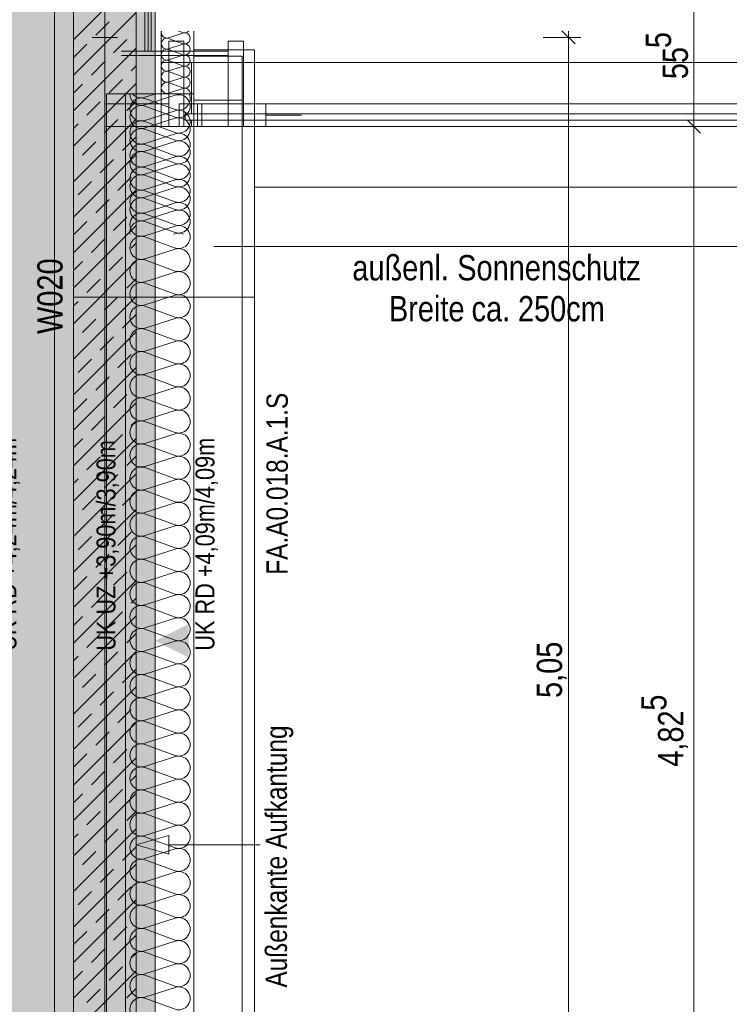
# Model space of a CAD drawing. Extents: x -620 to 300, y 62 to 1162.
# Tile 7 of 256: x -462 to -406, y 247 to 326. Entities that reach past the tile are written whole.
import ezdxf
from ezdxf.lldxf.tags import DXFTag

# ---------------------------------------------------------------- set-up
doc = ezdxf.new("R2010")
doc.units = 0
doc.layers.get('0').update_dxf_attribs({"lineweight": 13})
for name, color, linetype, lineweight, true_color in [('00 -Bauelemente -Dämmung innen', 7, 'Continuous', 9, 0xff7fe6), ('00 -Bauelemente -Gipskarton', 7, 'Continuous', 9, 0xff7fe6), ('00_Beschriftung UZ', 3, 'Continuous', 35, 0x00ff00), ('30 -33 Aussenwände- 7 Fassade_ Elemente', 7, 'Continuous', 9, 0x00aacc), ('30 -34 Innenwände- 1 tragend', 7, 'Continuous', 13, 0xdd0806), ('30 -34 Innenwände- 2 nichttragend', 7, 'Continuous', 18, 0xff7fe6), ('30 -35 Decken- 1 Konstruktion-Träger- Stahlbeton', 7, 'Continuous', 13, 0x33aa00), ('70 -72 Beschriftung- 1 Beschriftung allgemein', 7, 'Continuous', 9, 0xff6633), ('70 -72 Beschriftung- 2 Beschriftung Bauteile', 7, 'Continuous', 9, 0x9999ff), ('70 -76 Bemaßung- 2 Allgemein', 9, 'Continuous', 5, 0x808080), ('iwb_Layout BA_Markierung', 7, 'Continuous', 9, 0xbadcdc), ('iwb_Schraffur_BW', 7, 'Continuous', 13, 0x7400e8), ('iwb_Schraffur_F90_feuerbestaendig', 1, 'Continuous', 13, 0xff0000), ('iwb_Schraffur_Unterzug', 7, 'Continuous', 5, 0xffffcc), ('iwb_Sichtbeton', 2, 'Continuous', 50, 0xffff00), ('iwb_Sichtbeton-Shading', 2, 'Continuous', 50, 0xffff00)]:
    doc.layers.add(name, color=color, linetype=linetype, lineweight=lineweight, true_color=true_color)
doc.layers.add('70 -71 Achsen- 1 Gebäudeachsen', color=7, linetype='STRICHPUNKT2-A06G94XR8I', lineweight=18)
doc.layers.add('70 -75 Raumstempel- 3 Wandstempel', color=7, linetype='Continuous', lineweight=50)
doc.styles.get("Standard").update_dxf_attribs({"font": 'ARIALN.TTF'})
tags = doc.linetypes.add('fein_strichliert-A06G94XS8I', pattern=[4, 1, -2, 1]).pattern_tags.tags
tags[8:9] = [DXFTag(74, 4), DXFTag(75, 0), DXFTag(340, '0'), DXFTag(46, 0.0), DXFTag(50, 0.0), DXFTag(44, 0.0), DXFTag(45, 0.0)]
tags[6:7] = [DXFTag(74, 4), DXFTag(75, 0), DXFTag(340, '0'), DXFTag(46, 0.0), DXFTag(50, 0.0), DXFTag(44, 0.0), DXFTag(45, 0.0)]
tags[4:5] = [DXFTag(74, 4), DXFTag(75, 0), DXFTag(340, '0'), DXFTag(46, 0.0), DXFTag(50, 0.0), DXFTag(44, 0.0), DXFTag(45, 0.0)]
tags = doc.linetypes.add('STRICHPUNKT2-A06G94XR8I', pattern=[12.7, 6.35, -3.175, 0, -3.175]).pattern_tags.tags
tags[10:11] = [DXFTag(74, 4), DXFTag(75, 0), DXFTag(340, '0'), DXFTag(46, 0.0), DXFTag(50, 0.0), DXFTag(44, 0.0), DXFTag(45, 0.0)]
tags[8:9] = [DXFTag(74, 4), DXFTag(75, 0), DXFTag(340, '0'), DXFTag(46, 0.0), DXFTag(50, 0.0), DXFTag(44, 0.0), DXFTag(45, 0.0)]
tags[6:7] = [DXFTag(74, 4), DXFTag(75, 0), DXFTag(340, '0'), DXFTag(46, 0.0), DXFTag(50, 0.0), DXFTag(44, 0.0), DXFTag(45, 0.0)]
tags[4:5] = [DXFTag(74, 4), DXFTag(75, 0), DXFTag(340, '0'), DXFTag(46, 0.0), DXFTag(50, 0.0), DXFTag(44, 0.0), DXFTag(45, 0.0)]

# ---------------------------------------------------------------- blocks, each defined once
blk = doc.blocks.new('Shading-A06G94VT8I', base_point=(-44.915, 989.453))
at = {"layer": 'iwb_Sichtbeton-Shading', "color": 51, "true_color": 0xffff7f}
blk.add_solid([(-458.379, 380.453), (-457.779, 380.453), (-458.379, 223.453), (-457.779, 223.453)], dxfattribs=at)
blk = doc.blocks.new('Polygon-A06G94XJ8I')
at = {"color": 0, "linetype": 'ByBlock', "lineweight": -2, "ltscale": 0.13}
blk.add_solid([(-458.92, 86.609), (-538.631, 86.396), (-458.753, 1083.814), (-538.631, 1083.814)], dxfattribs=at)
blk = doc.blocks.new('Referenz-A06G94XT8I')
at = {"layer": '00 -Bauelemente -Dämmung innen', "color": 0, "linetype": 'Continuous', "lineweight": -2, "ltscale": 0.13}
for p, q in [((-453.08, 323.353), (-453.08, 380.453)), ((-452.38, 323.353), (-452.38, 380.453))]:
    blk.add_line(p, q, dxfattribs=at)
at = {"layer": '00 -Bauelemente -Gipskarton', "color": 0, "linetype": 'Continuous', "lineweight": -2, "ltscale": 0.13}
for p, q in [((-452.38, 323.353), (-452.38, 380.453)), ((-452.13, 323.353), (-452.13, 380.453)), ((-451.88, 323.353), (-451.88, 380.453))]:
    blk.add_line(p, q, dxfattribs=at)
at = {"layer": '00_Beschriftung UZ', "color": 0, "linetype": 'Continuous', "lineweight": -2, "ltscale": 0.13}
blk.add_line((-458.08, 328.453), (-458.08, 223.453), dxfattribs=at)
for points in [[(-462.25, 275.021), (-459.58, 276.353), (-462.248, 277.692)], [(-456.909, 275.021), (-459.58, 276.353), (-456.911, 277.692)], [(-454.25, 275.021), (-451.58, 276.353), (-454.248, 277.692)], [(-448.909, 275.021), (-451.58, 276.353), (-448.911, 277.692)]]:
    blk.add_solid(points, dxfattribs=at)
at = {"layer": '30 -33 Aussenwände- 7 Fassade_ Elemente', "color": 0, "linetype": 'Continuous', "lineweight": -2, "ltscale": 0.13}
for p, q in [((-455.58, 323.453), (-455.58, 325.453)), ((-451.08, 319.953), (-451.08, 324.953)), ((-449.355, 324.826), (-449.698, 324.953)), ((-448.48, 324.953), (-448.48, 218.953)), ((-456.58, 324.453), (-454.58, 324.453)), ((-449.355, 324.783), (-450.505, 324.414)), ((-450.505, 324.371), (-449.355, 323.945)), ((-450.48, 324.153), (-449.28, 324.153)), ((-450.48, 317.353), (-450.48, 324.153)), ((-449.28, 324.153), (-449.28, 317.353)), ((-445.74, 317.353), (-445.74, 324.153)), ((-445.74, 324.153), (-444.54, 324.153)), ((-444.54, 324.153), (-444.54, 317.353)), ((-445.74, 323.353), (-454.242, 323.353)), ((-449.355, 323.902), (-450.505, 323.533)), ((-450.505, 323.49), (-449.355, 323.064)), ((-448.48, 323.453), (-448.48, 319.953)), ((-448.48, 323.453), (-443.64, 323.453)), ((-443.64, 323.453), (-448.48, 323.453)), ((-443.64, 220.853), (-443.64, 323.453)), ((-445.74, 323.018), (-454.242, 323.018)), ((-449.355, 323.021), (-450.505, 322.652)), ((-450.505, 322.609), (-449.355, 322.184)), ((-448.48, 322.953), (-444.64, 322.953)), ((-448.48, 319.453), (-448.48, 322.953)), ((-444.64, 322.953), (-444.64, 319.453)), ((-449.355, 322.14), (-450.505, 321.771)), ((-450.505, 321.728), (-449.355, 321.303)), ((-449.355, 321.259), (-450.505, 320.89)), ((-450.505, 320.847), (-449.355, 320.422)), ((-449.355, 320.378), (-450.505, 320.009)), ((-448.48, 319.953), (-455.44, 319.953)), ((-455.44, 319.953), (-455.44, 223.953)), ((-455.44, 319.953), (-453.94, 319.953)), ((-455.44, 308.767), (-455.44, 319.953)), ((-453.94, 223.953), (-453.94, 319.953)), ((-453.94, 319.953), (-451.08, 319.953)), ((-453.94, 319.953), (-453.94, 308.767)), ((-453.94, 319.953), (-448.48, 319.953)), ((-453.94, 308.767), (-453.94, 319.953)), ((-451.506, 319.953), (-452.38, 319.673)), ((-452.38, 319.066), (-449.98, 319.837)), ((-452.38, 319.583), (-449.98, 318.695)), ((-448.48, 319.953), (-448.48, 308.767)), ((-448.48, 224.453), (-448.48, 319.453)), ((-448.48, 319.453), (-444.64, 319.453)), ((-444.64, 319.453), (-448.48, 319.453)), ((-444.64, 319.453), (-444.64, 224.453)), ((-450.48, 319.153), (-455.58, 319.153)), ((-449.98, 318.089), (-452.38, 318.976)), ((-449.98, 318.605), (-452.38, 317.834)), ((-450.48, 317.353), (-450.48, 319.153)), ((-449.653, 319.153), (-447.85, 319.153)), ((-449.653, 317.353), (-449.653, 319.153)), ((-448.48, 319.153), (-445.74, 319.153)), ((-448.48, 317.353), (-448.48, 319.153)), ((-448.204, 317.353), (-448.204, 319.153)), ((-448.204, 319.153), (-398.905, 319.153)), ((-447.85, 319.153), (-447.85, 317.353)), ((-445.74, 319.153), (-445.74, 317.353)), ((-444.54, 317.353), (-444.54, 319.153)), ((-444.54, 319.153), (-439.893, 319.153)), ((-444.54, 317.353), (-444.54, 319.153)), ((-444.54, 319.153), (-442.74, 319.153)), ((-442.74, 319.153), (-442.74, 317.353)), ((-452.38, 317.228), (-449.98, 317.999)), ((-439.893, 318.253), (-442.74, 318.253)), ((-455.58, 317.353), (-450.48, 317.353)), ((-452.38, 317.744), (-449.98, 316.857)), ((-449.98, 316.25), (-452.38, 317.138)), ((-449.28, 317.353), (-450.48, 317.353)), ((-447.85, 317.353), (-449.653, 317.353)), ((-445.74, 317.353), (-448.48, 317.353)), ((-398.905, 317.353), (-448.204, 317.353)), ((-444.54, 317.353), (-445.74, 317.353)), ((-442.74, 317.353), (-444.54, 317.353)), ((-439.893, 317.353), (-444.54, 317.353)), ((-449.98, 316.767), (-452.38, 315.996)), ((-452.38, 315.389), (-449.98, 316.16)), ((-452.38, 315.906), (-449.98, 315.018)), ((-449.98, 314.412), (-452.38, 315.299)), ((-449.98, 314.928), (-452.38, 314.157)), ((-452.38, 313.55), (-449.98, 314.322)), ((-452.38, 314.067), (-449.98, 313.18)), ((-449.98, 312.573), (-452.38, 313.46)), ((-449.98, 313.09), (-452.38, 312.319)), ((-452.38, 311.712), (-449.98, 312.483)), ((-443.64, 308.767), (-443.64, 312.513)), ((-452.38, 312.229), (-449.98, 311.341)), ((-449.98, 310.735), (-452.38, 311.622)), ((-449.98, 311.251), (-452.38, 310.48)), ((-452.38, 309.873), (-449.98, 310.645)), ((-452.38, 310.39), (-449.98, 309.503)), ((-449.98, 308.896), (-452.38, 309.783)), ((-449.98, 309.413), (-452.38, 308.641)), ((-452.38, 308.551), (-449.98, 307.664)), ((-450.102, 308.767), (-449.98, 308.806)), ((-449.98, 307.574), (-452.38, 306.803)), ((-452.38, 306.713), (-449.98, 305.826)), ((-449.98, 305.736), (-452.38, 304.964)), ((-452.38, 304.874), (-449.98, 303.987)), ((-449.98, 303.897), (-452.38, 303.126)), ((-452.38, 303.036), (-449.98, 302.149)), ((-449.98, 302.059), (-452.38, 301.287)), ((-452.38, 301.197), (-449.98, 300.31)), ((-449.98, 300.22), (-452.38, 299.449)), ((-452.38, 299.359), (-449.98, 298.472)), ((-449.98, 298.382), (-452.38, 297.61)), ((-452.38, 297.52), (-449.98, 296.633)), ((-449.98, 296.543), (-452.38, 295.772)), ((-452.38, 295.682), (-449.98, 294.795)), ((-449.98, 294.705), (-452.38, 293.933)), ((-452.38, 293.843), (-449.98, 292.956)), ((-449.98, 292.866), (-452.38, 292.095)), ((-452.38, 292.005), (-449.98, 291.118)), ((-449.98, 291.028), (-452.38, 290.256)), ((-452.38, 290.166), (-449.98, 289.279)), ((-449.98, 289.189), (-452.38, 288.418)), ((-452.38, 288.328), (-449.98, 287.44)), ((-449.98, 287.35), (-452.38, 286.579)), ((-452.38, 286.489), (-449.98, 285.602)), ((-449.98, 285.512), (-452.38, 284.741)), ((-452.38, 284.651), (-449.98, 283.763)), ((-449.98, 283.673), (-452.38, 282.902)), ((-452.38, 282.812), (-449.98, 281.925)), ((-449.98, 281.835), (-452.38, 281.064)), ((-452.38, 280.974), (-449.98, 280.086)), ((-449.98, 279.996), (-452.38, 279.225)), ((-452.38, 279.135), (-449.98, 278.248)), ((-449.98, 278.158), (-452.38, 277.386)), ((-452.38, 277.296), (-449.98, 276.409)), ((-449.98, 276.319), (-452.38, 275.548)), ((-452.38, 275.458), (-449.98, 274.571)), ((-449.98, 274.481), (-452.38, 273.709)), ((-452.38, 273.619), (-449.98, 272.732)), ((-449.98, 272.642), (-452.38, 271.871)), ((-452.38, 271.781), (-449.98, 270.894)), ((-449.98, 270.804), (-452.38, 270.032)), ((-452.38, 269.942), (-449.98, 269.055)), ((-449.98, 268.965), (-452.38, 268.194)), ((-452.38, 268.104), (-449.98, 267.217)), ((-449.98, 267.127), (-452.38, 266.355)), ((-452.38, 266.265), (-449.98, 265.378)), ((-449.98, 265.288), (-452.38, 264.517)), ((-452.38, 264.427), (-449.98, 263.54)), ((-449.98, 263.45), (-452.38, 262.678)), ((-452.38, 262.588), (-449.98, 261.701)), ((-449.98, 261.611), (-452.38, 260.84)), ((-452.38, 260.75), (-449.98, 259.863)), ((-449.98, 259.773), (-452.38, 259.001)), ((-452.38, 258.911), (-449.98, 258.024)), ((-449.98, 257.934), (-452.38, 257.163)), ((-452.38, 257.073), (-449.98, 256.185)), ((-449.98, 256.095), (-452.38, 255.324)), ((-452.38, 255.234), (-449.98, 254.347)), ((-449.98, 254.257), (-452.38, 253.486)), ((-452.38, 253.396), (-449.98, 252.508)), ((-449.98, 252.418), (-452.38, 251.647)), ((-452.38, 251.557), (-449.98, 250.67)), ((-449.98, 250.58), (-452.38, 249.809)), ((-452.38, 249.719), (-449.98, 248.831)), ((-449.98, 248.741), (-452.38, 247.97)), ((-452.38, 247.88), (-449.98, 246.993))]:
    blk.add_line(p, q, dxfattribs=at)
at = {"layer": '30 -33 Aussenwände- 7 Fassade_ Elemente', "color": 0, "linetype": 'fein_strichliert-A06G94XS8I', "lineweight": -2, "ltscale": 0.13}
blk.add_line((-291.58, 312.513), (-443.64, 312.513), dxfattribs=at)
at = {"layer": '30 -33 Aussenwände- 7 Fassade_ Elemente', "color": 0, "linetype": 'Continuous', "lineweight": -2, "ltscale": 0.13}
for centre, major_axis, end_param in [((-450.64, 324.833), (-0.423, 0.121), 2.160679), ((-449.22, 325.245), (-0.135, -0.419), 1.157172), ((-450.64, 323.952), (0.135, 0.419), 3.765224), ((-450.64, 323.952), (-0.356, 0.258), 1.255075), ((-450.64, 323.952), (0.135, 0.419), 1.255075), ((-449.22, 324.364), (0.356, 0.258), 1.254884), ((-449.22, 324.364), (-0.135, -0.419), 1.254884), ((-449.22, 324.364), (0.356, -0.258), 1.254884), ((-450.64, 323.071), (0.135, 0.419), 3.765224), ((-450.64, 323.071), (-0.356, 0.258), 1.255075), ((-450.64, 323.952), (-0.356, -0.258), 1.255075), ((-450.64, 323.071), (0.135, 0.419), 1.255075), ((-449.22, 323.483), (0.356, 0.258), 1.254884), ((-449.22, 323.483), (-0.135, -0.419), 3.764652), ((-449.22, 323.483), (0.356, -0.258), 1.254884), ((-450.64, 322.19), (0.135, 0.419), 3.765224), ((-450.64, 323.071), (-0.356, -0.258), 1.255075), ((-449.22, 323.483), (-0.135, -0.419), 1.254884), ((-449.22, 322.602), (0.356, 0.258), 1.254884), ((-449.22, 322.602), (-0.135, -0.419), 3.764652), ((-449.22, 322.602), (0.356, -0.258), 1.254884), ((-450.64, 321.309), (0.135, 0.419), 3.765224), ((-449.22, 322.602), (-0.135, -0.419), 1.254884), ((-449.22, 321.721), (-0.135, -0.419), 3.764652), ((-449.22, 320.841), (-0.135, -0.419), 3.764652), ((-450.64, 320.428), (0.135, 0.419), 3.765224), ((-449.22, 319.96), (0.44, -0.006), 1.896254), ((-452.661, 319.94), (-0.918, 0.013), 1.896254), ((-452.661, 318.708), (0.282, 0.874), 1.255075), ((-452.661, 320.547), (-0.701, -0.593), 1.180173), ((-449.698, 318.963), (-0.282, -0.874), 3.765224), ((-449.698, 319.57), (-0.282, -0.874), 2.313356), ((-452.661, 318.708), (-0.744, 0.539), 1.255075), ((-452.661, 318.102), (0.282, 0.874), 3.764652), ((-449.698, 317.731), (0.744, 0.539), 1.254884), ((-452.661, 316.87), (0.282, 0.874), 3.765224), ((-452.661, 318.708), (-0.744, -0.539), 1.255075), ((-452.661, 316.87), (0.282, 0.874), 1.255075), ((-449.698, 317.125), (-0.282, -0.874), 3.765224), ((-449.698, 317.731), (0.744, -0.539), 1.254884), ((-452.661, 316.87), (-0.744, 0.539), 1.255075), ((-452.661, 316.263), (0.282, 0.874), 3.764652), ((-449.698, 317.731), (-0.282, -0.874), 1.254884), ((-452.661, 316.87), (-0.744, -0.539), 1.255075), ((-449.698, 315.893), (0.744, 0.539), 1.254884), ((-449.698, 315.893), (-0.282, -0.874), 3.764652), ((-449.698, 315.286), (-0.282, -0.874), 3.765224), ((-449.698, 315.893), (0.744, -0.539), 1.254884), ((-452.661, 315.031), (0.282, 0.874), 3.765224), ((-452.661, 315.031), (-0.744, 0.539), 1.255075), ((-452.661, 315.031), (0.282, 0.874), 1.255075), ((-452.661, 314.425), (0.282, 0.874), 3.764652), ((-452.661, 314.425), (-0.744, 0.539), 1.254884), ((-452.661, 314.425), (0.282, 0.874), 1.254884), ((-449.698, 315.893), (-0.282, -0.874), 1.254884), ((-449.698, 314.054), (-0.282, -0.874), 3.764652), ((-449.698, 314.054), (0.744, 0.539), 1.254884), ((-452.661, 313.193), (0.282, 0.874), 3.765224), ((-452.661, 315.031), (-0.744, -0.539), 1.255075), ((-452.661, 314.425), (-0.744, -0.539), 1.254884), ((-449.698, 313.448), (-0.282, -0.874), 3.765224), ((-449.698, 313.448), (0.744, 0.539), 1.255075), ((-449.698, 314.054), (0.744, -0.539), 1.254884), ((-449.698, 313.448), (0.744, -0.539), 1.255075), ((-452.661, 312.586), (0.282, 0.874), 3.764652), ((-452.661, 312.586), (-0.744, 0.539), 1.254884), ((-452.661, 312.586), (0.282, 0.874), 1.254884), ((-449.698, 314.054), (-0.282, -0.874), 1.254884), ((-449.698, 312.216), (-0.282, -0.874), 3.764652), ((-452.661, 311.354), (0.282, 0.874), 3.765224), ((-449.698, 313.448), (-0.282, -0.874), 1.255075), ((-449.698, 311.609), (0.744, 0.539), 1.255075), ((-449.698, 311.609), (-0.282, -0.874), 3.765224), ((-452.661, 312.586), (-0.744, -0.539), 1.254884), ((-452.661, 310.748), (0.282, 0.874), 1.254884), ((-449.698, 311.609), (0.744, -0.539), 1.255075), ((-452.661, 310.748), (-0.744, 0.539), 1.254884), ((-449.698, 310.377), (-0.282, -0.874), 3.764652), ((-449.698, 311.609), (-0.282, -0.874), 1.255075), ((-449.698, 309.77), (0.744, 0.539), 1.255075), ((-452.661, 309.516), (0.282, 0.874), 3.765224), ((-452.661, 310.748), (-0.744, -0.539), 1.254884), ((-449.698, 309.77), (0.744, -0.539), 1.255075), ((-452.661, 308.909), (0.282, 0.874), 2.037834), ((-449.698, 308.539), (-0.282, -0.874), 3.764652), ((-449.698, 309.77), (-0.282, -0.874), 1.255075), ((-452.661, 307.677), (0.282, 0.874), 3.765224), ((-449.698, 307.932), (0.383, 0.835), 0.741779), ((-449.698, 306.7), (-0.282, -0.874), 3.764652), ((-452.661, 305.839), (0.282, 0.874), 3.765224), ((-449.698, 304.861), (-0.282, -0.874), 3.764652), ((-452.661, 304), (0.282, 0.874), 3.765224), ((-449.698, 303.023), (-0.282, -0.874), 3.764652), ((-452.661, 302.162), (0.282, 0.874), 3.765224), ((-449.698, 301.184), (-0.282, -0.874), 3.764652), ((-452.661, 300.323), (0.282, 0.874), 3.765224), ((-449.698, 299.346), (-0.282, -0.874), 3.764652), ((-452.661, 298.485), (0.282, 0.874), 3.765224), ((-449.698, 297.507), (-0.282, -0.874), 3.764652), ((-452.661, 296.646), (0.282, 0.874), 3.765224), ((-449.698, 295.669), (-0.282, -0.874), 3.764652), ((-452.661, 294.808), (0.282, 0.874), 3.765224), ((-449.698, 293.83), (-0.282, -0.874), 3.764652), ((-452.661, 292.969), (0.282, 0.874), 3.765224), ((-449.698, 291.992), (-0.282, -0.874), 3.764652), ((-452.661, 291.13), (0.282, 0.874), 3.765224), ((-449.698, 290.153), (-0.282, -0.874), 3.764652), ((-452.661, 289.292), (0.282, 0.874), 3.765224), ((-449.698, 288.315), (-0.282, -0.874), 3.764652), ((-452.661, 287.453), (0.282, 0.874), 3.765224), ((-449.698, 286.476), (-0.282, -0.874), 3.764652), ((-452.661, 285.615), (0.282, 0.874), 3.765224), ((-449.698, 284.638), (-0.282, -0.874), 3.764652), ((-452.661, 283.776), (0.282, 0.874), 3.765224), ((-449.698, 282.799), (-0.282, -0.874), 3.764652), ((-452.661, 281.938), (0.282, 0.874), 3.765224), ((-449.698, 280.961), (-0.282, -0.874), 3.764652), ((-452.661, 280.099), (0.282, 0.874), 3.765224), ((-449.698, 279.122), (-0.282, -0.874), 3.764652), ((-452.661, 278.261), (0.282, 0.874), 3.765224), ((-449.698, 277.284), (-0.282, -0.874), 3.764652), ((-452.661, 276.422), (0.282, 0.874), 3.765224), ((-449.698, 275.445), (-0.282, -0.874), 3.764652), ((-452.661, 274.584), (0.282, 0.874), 3.765224), ((-449.698, 273.606), (-0.282, -0.874), 3.764652), ((-452.661, 272.745), (0.282, 0.874), 3.765224), ((-449.698, 271.768), (-0.282, -0.874), 3.764652), ((-452.661, 270.907), (0.282, 0.874), 3.765224), ((-449.698, 269.929), (-0.282, -0.874), 3.764652), ((-452.661, 269.068), (0.282, 0.874), 3.765224), ((-449.698, 268.091), (-0.282, -0.874), 3.764652), ((-452.661, 267.23), (0.282, 0.874), 3.765224), ((-449.698, 266.252), (-0.282, -0.874), 3.764652), ((-452.661, 265.391), (0.282, 0.874), 3.765224), ((-449.698, 264.414), (-0.282, -0.874), 3.764652), ((-452.661, 263.553), (0.282, 0.874), 3.765224), ((-449.698, 262.575), (-0.282, -0.874), 3.764652), ((-452.661, 261.714), (0.282, 0.874), 3.765224), ((-449.698, 260.737), (-0.282, -0.874), 3.764652), ((-452.661, 259.875), (0.282, 0.874), 3.765224), ((-449.698, 258.898), (-0.282, -0.874), 3.764652), ((-452.661, 258.037), (0.282, 0.874), 3.765224), ((-449.698, 257.06), (-0.282, -0.874), 3.764652), ((-452.661, 256.198), (0.282, 0.874), 3.765224), ((-449.698, 255.221), (-0.282, -0.874), 3.764652), ((-452.661, 254.36), (0.282, 0.874), 3.765224), ((-449.698, 253.383), (-0.282, -0.874), 3.764652), ((-452.661, 252.521), (0.282, 0.874), 3.765224), ((-449.698, 251.544), (-0.282, -0.874), 3.764652), ((-452.661, 250.683), (0.282, 0.874), 3.765224), ((-449.698, 249.706), (-0.282, -0.874), 3.764652), ((-452.661, 248.844), (0.282, 0.874), 3.765224), ((-449.698, 247.867), (-0.282, -0.874), 3.764652), ((-452.661, 247.006), (0.282, 0.874), 3.765224)]:
    blk.add_ellipse(centre, major_axis=major_axis, ratio=1, start_param=0, end_param=end_param, dxfattribs=at)
at = {"layer": '30 -34 Innenwände- 1 tragend', "color": 0, "lineweight": -2}
for p, q in [((-458.08, 324.258), (-453.884, 328.453)), ((-458.08, 324.258), (-453.884, 328.453)), ((-458.08, 328.453), (-458.08, 223.453)), ((-453.08, 328.453), (-453.08, 223.453)), ((-458.08, 321.43), (-453.08, 326.43)), ((-458.08, 321.43), (-453.08, 326.43)), ((-456.301, 324.622), (-455.241, 325.683)), ((-456.301, 324.622), (-455.241, 325.683)), ((-453.119, 324.976), (-453.08, 325.015)), ((-453.119, 324.976), (-453.08, 325.015)), ((-454.887, 323.208), (-453.827, 324.268)), ((-454.887, 323.208), (-453.827, 324.268)), ((-458.08, 318.601), (-453.08, 323.601)), ((-458.08, 318.601), (-453.08, 323.601)), ((-458.069, 322.854), (-457.009, 323.915)), ((-458.069, 322.854), (-457.009, 323.915)), ((-456.655, 321.44), (-455.594, 322.501)), ((-456.655, 321.44), (-455.594, 322.501)), ((-453.473, 321.794), (-453.08, 322.187)), ((-453.473, 321.794), (-453.08, 322.187)), ((-455.241, 320.026), (-454.18, 321.086)), ((-455.241, 320.026), (-454.18, 321.086)), ((-458.08, 315.773), (-453.08, 320.773)), ((-458.08, 315.773), (-453.08, 320.773)), ((-458.08, 320.015), (-457.362, 320.733)), ((-458.08, 320.015), (-457.362, 320.733)), ((-457.009, 318.258), (-455.948, 319.319)), ((-457.009, 318.258), (-455.948, 319.319)), ((-453.827, 318.612), (-453.08, 319.359)), ((-453.827, 318.612), (-453.08, 319.359)), ((-458.08, 312.944), (-453.08, 317.944)), ((-458.08, 312.944), (-453.08, 317.944)), ((-455.594, 316.844), (-454.534, 317.904)), ((-455.594, 316.844), (-454.534, 317.904)), ((-458.08, 317.187), (-457.716, 317.551)), ((-458.08, 317.187), (-457.716, 317.551)), ((-454.18, 315.43), (-453.119, 316.49)), ((-454.18, 315.43), (-453.119, 316.49)), ((-457.362, 315.076), (-456.301, 316.137)), ((-457.362, 315.076), (-456.301, 316.137)), ((-458.08, 310.116), (-453.08, 315.116)), ((-458.08, 310.116), (-453.08, 315.116)), ((-455.948, 313.662), (-454.887, 314.722)), ((-455.948, 313.662), (-454.887, 314.722)), ((-458.08, 314.359), (-458.069, 314.369)), ((-458.08, 314.359), (-458.069, 314.369)), ((-454.534, 312.248), (-453.473, 313.308)), ((-454.534, 312.248), (-453.473, 313.308)), ((-457.716, 311.894), (-456.655, 312.955)), ((-457.716, 311.894), (-456.655, 312.955)), ((-458.08, 307.288), (-453.08, 312.288)), ((-458.08, 307.288), (-453.08, 312.288)), ((-456.301, 310.48), (-455.241, 311.541)), ((-456.301, 310.48), (-455.241, 311.541)), ((-453.119, 310.833), (-453.08, 310.873)), ((-453.119, 310.833), (-453.08, 310.873)), ((-454.887, 309.066), (-453.827, 310.126)), ((-454.887, 309.066), (-453.827, 310.126)), ((-458.08, 304.459), (-453.08, 309.459)), ((-458.08, 304.459), (-453.08, 309.459)), ((-458.069, 308.712), (-457.009, 309.773)), ((-458.069, 308.712), (-457.009, 309.773)), ((-456.655, 307.298), (-455.594, 308.359)), ((-456.655, 307.298), (-455.594, 308.359)), ((-453.473, 307.651), (-453.08, 308.045)), ((-453.473, 307.651), (-453.08, 308.045)), ((-455.241, 305.884), (-454.18, 306.944)), ((-455.241, 305.884), (-454.18, 306.944)), ((-458.08, 301.631), (-453.08, 306.631)), ((-458.08, 301.631), (-453.08, 306.631)), ((-458.08, 305.873), (-457.362, 306.591)), ((-458.08, 305.873), (-457.362, 306.591)), ((-457.009, 304.116), (-455.948, 305.177)), ((-457.009, 304.116), (-455.948, 305.177)), ((-453.827, 304.469), (-453.08, 305.216)), ((-453.827, 304.469), (-453.08, 305.216)), ((-458.08, 298.802), (-453.08, 303.802)), ((-458.08, 298.802), (-453.08, 303.802)), ((-455.594, 302.702), (-454.534, 303.762)), ((-455.594, 302.702), (-454.534, 303.762)), ((-458.08, 303.045), (-457.716, 303.409)), ((-458.08, 303.045), (-457.716, 303.409)), ((-454.18, 301.287), (-453.119, 302.348)), ((-454.18, 301.287), (-453.119, 302.348)), ((-457.362, 300.934), (-456.301, 301.995)), ((-457.362, 300.934), (-456.301, 301.995)), ((-458.08, 295.974), (-453.08, 300.974)), ((-458.08, 295.974), (-453.08, 300.974)), ((-455.948, 299.52), (-454.887, 300.58)), ((-455.948, 299.52), (-454.887, 300.58)), ((-458.08, 300.216), (-458.069, 300.227)), ((-458.08, 300.216), (-458.069, 300.227)), ((-454.534, 298.105), (-453.473, 299.166)), ((-454.534, 298.105), (-453.473, 299.166)), ((-457.716, 297.752), (-456.655, 298.813)), ((-457.716, 297.752), (-456.655, 298.813)), ((-458.08, 293.145), (-453.08, 298.145)), ((-458.08, 293.145), (-453.08, 298.145)), ((-456.301, 296.338), (-455.241, 297.398)), ((-456.301, 296.338), (-455.241, 297.398)), ((-453.119, 296.691), (-453.08, 296.731)), ((-453.119, 296.691), (-453.08, 296.731)), ((-454.887, 294.924), (-453.827, 295.984)), ((-454.887, 294.924), (-453.827, 295.984)), ((-458.08, 290.317), (-453.08, 295.317)), ((-458.08, 290.317), (-453.08, 295.317)), ((-458.069, 294.57), (-457.009, 295.631)), ((-458.069, 294.57), (-457.009, 295.631)), ((-456.655, 293.156), (-455.594, 294.216)), ((-456.655, 293.156), (-455.594, 294.216)), ((-453.473, 293.509), (-453.08, 293.903)), ((-453.473, 293.509), (-453.08, 293.903)), ((-455.241, 291.742), (-454.18, 292.802)), ((-455.241, 291.742), (-454.18, 292.802)), ((-458.08, 287.489), (-453.08, 292.489)), ((-458.08, 287.489), (-453.08, 292.489)), ((-458.08, 291.731), (-457.362, 292.449)), ((-458.08, 291.731), (-457.362, 292.449)), ((-457.009, 289.974), (-455.948, 291.034)), ((-457.009, 289.974), (-455.948, 291.034)), ((-453.827, 290.327), (-453.08, 291.074)), ((-453.827, 290.327), (-453.08, 291.074)), ((-458.08, 284.66), (-453.08, 289.66)), ((-458.08, 284.66), (-453.08, 289.66)), ((-455.594, 288.56), (-454.534, 289.62)), ((-455.594, 288.56), (-454.534, 289.62)), ((-458.08, 288.903), (-457.716, 289.267)), ((-458.08, 288.903), (-457.716, 289.267)), ((-454.18, 287.145), (-453.119, 288.206)), ((-454.18, 287.145), (-453.119, 288.206)), ((-457.362, 286.792), (-456.301, 287.852)), ((-457.362, 286.792), (-456.301, 287.852)), ((-458.08, 281.832), (-453.08, 286.832)), ((-458.08, 281.832), (-453.08, 286.832)), ((-455.948, 285.378), (-454.887, 286.438)), ((-455.948, 285.378), (-454.887, 286.438)), ((-458.08, 286.074), (-458.069, 286.085)), ((-458.08, 286.074), (-458.069, 286.085)), ((-454.534, 283.963), (-453.473, 285.024)), ((-454.534, 283.963), (-453.473, 285.024)), ((-457.716, 283.61), (-456.655, 284.67)), ((-457.716, 283.61), (-456.655, 284.67)), ((-458.08, 279.003), (-453.08, 284.003)), ((-458.08, 279.003), (-453.08, 284.003)), ((-456.301, 282.196), (-455.241, 283.256)), ((-456.301, 282.196), (-455.241, 283.256)), ((-453.119, 282.549), (-453.08, 282.589)), ((-453.119, 282.549), (-453.08, 282.589)), ((-454.887, 280.781), (-453.827, 281.842)), ((-454.887, 280.781), (-453.827, 281.842)), ((-458.08, 276.175), (-453.08, 281.175)), ((-458.08, 276.175), (-453.08, 281.175)), ((-458.069, 280.428), (-457.009, 281.488)), ((-458.069, 280.428), (-457.009, 281.488)), ((-456.655, 279.014), (-455.594, 280.074)), ((-456.655, 279.014), (-455.594, 280.074)), ((-453.473, 279.367), (-453.08, 279.761)), ((-453.473, 279.367), (-453.08, 279.761)), ((-455.241, 277.599), (-454.18, 278.66)), ((-455.241, 277.599), (-454.18, 278.66)), ((-458.08, 273.346), (-453.08, 278.346)), ((-458.08, 273.346), (-453.08, 278.346)), ((-458.08, 277.589), (-457.362, 278.306)), ((-458.08, 277.589), (-457.362, 278.306)), ((-457.009, 275.832), (-455.948, 276.892)), ((-457.009, 275.832), (-455.948, 276.892)), ((-453.827, 276.185), (-453.08, 276.932)), ((-453.827, 276.185), (-453.08, 276.932)), ((-458.08, 270.518), (-453.08, 275.518)), ((-458.08, 270.518), (-453.08, 275.518)), ((-455.594, 274.417), (-454.534, 275.478)), ((-455.594, 274.417), (-454.534, 275.478)), ((-458.08, 274.761), (-457.716, 275.125)), ((-458.08, 274.761), (-457.716, 275.125)), ((-454.18, 273.003), (-453.119, 274.064)), ((-454.18, 273.003), (-453.119, 274.064)), ((-457.362, 272.65), (-456.301, 273.71)), ((-457.362, 272.65), (-456.301, 273.71)), ((-458.08, 267.69), (-453.08, 272.69)), ((-458.08, 267.69), (-453.08, 272.69)), ((-455.948, 271.235), (-454.887, 272.296)), ((-455.948, 271.235), (-454.887, 272.296)), ((-458.08, 271.932), (-458.069, 271.943)), ((-458.08, 271.932), (-458.069, 271.943)), ((-454.534, 269.821), (-453.473, 270.882)), ((-454.534, 269.821), (-453.473, 270.882)), ((-457.716, 269.468), (-456.655, 270.528)), ((-457.716, 269.468), (-456.655, 270.528)), ((-458.08, 264.861), (-453.08, 269.861)), ((-458.08, 264.861), (-453.08, 269.861)), ((-456.301, 268.053), (-455.241, 269.114)), ((-456.301, 268.053), (-455.241, 269.114)), ((-453.119, 268.407), (-453.08, 268.447)), ((-453.119, 268.407), (-453.08, 268.447)), ((-454.887, 266.639), (-453.827, 267.7)), ((-454.887, 266.639), (-453.827, 267.7)), ((-458.08, 262.033), (-453.08, 267.033)), ((-458.08, 262.033), (-453.08, 267.033)), ((-458.069, 266.286), (-457.009, 267.346)), ((-458.069, 266.286), (-457.009, 267.346)), ((-456.655, 264.871), (-455.594, 265.932)), ((-456.655, 264.871), (-455.594, 265.932)), ((-453.473, 265.225), (-453.08, 265.618)), ((-453.473, 265.225), (-453.08, 265.618)), ((-455.241, 263.457), (-454.18, 264.518)), ((-455.241, 263.457), (-454.18, 264.518)), ((-458.08, 259.204), (-453.08, 264.204)), ((-458.08, 259.204), (-453.08, 264.204)), ((-458.08, 263.447), (-457.362, 264.164)), ((-458.08, 263.447), (-457.362, 264.164)), ((-457.009, 261.689), (-455.948, 262.75)), ((-457.009, 261.689), (-455.948, 262.75)), ((-453.827, 262.043), (-453.08, 262.79)), ((-453.827, 262.043), (-453.08, 262.79)), ((-458.08, 256.376), (-453.08, 261.376)), ((-458.08, 256.376), (-453.08, 261.376)), ((-455.594, 260.275), (-454.534, 261.336)), ((-455.594, 260.275), (-454.534, 261.336)), ((-458.08, 260.618), (-457.716, 260.982)), ((-458.08, 260.618), (-457.716, 260.982)), ((-454.18, 258.861), (-453.119, 259.922)), ((-454.18, 258.861), (-453.119, 259.922)), ((-457.362, 258.508), (-456.301, 259.568)), ((-457.362, 258.508), (-456.301, 259.568)), ((-458.08, 253.547), (-453.08, 258.547)), ((-458.08, 253.547), (-453.08, 258.547)), ((-458.08, 257.79), (-458.069, 257.8)), ((-458.08, 257.79), (-458.069, 257.8)), ((-455.948, 257.093), (-454.887, 258.154)), ((-455.948, 257.093), (-454.887, 258.154)), ((-454.534, 255.679), (-453.473, 256.74)), ((-454.534, 255.679), (-453.473, 256.74)), ((-457.716, 255.326), (-456.655, 256.386)), ((-457.716, 255.326), (-456.655, 256.386)), ((-458.08, 250.719), (-453.08, 255.719)), ((-458.08, 250.719), (-453.08, 255.719)), ((-456.301, 253.911), (-455.241, 254.972)), ((-456.301, 253.911), (-455.241, 254.972)), ((-453.119, 254.265), (-453.08, 254.305)), ((-453.119, 254.265), (-453.08, 254.305)), ((-454.887, 252.497), (-453.827, 253.558)), ((-454.887, 252.497), (-453.827, 253.558)), ((-458.08, 247.891), (-453.08, 252.891)), ((-458.08, 247.891), (-453.08, 252.891)), ((-458.069, 252.144), (-457.009, 253.204)), ((-458.069, 252.144), (-457.009, 253.204)), ((-456.655, 250.729), (-455.594, 251.79)), ((-456.655, 250.729), (-455.594, 251.79)), ((-453.473, 251.083), (-453.08, 251.476)), ((-453.473, 251.083), (-453.08, 251.476)), ((-455.241, 249.315), (-454.18, 250.376)), ((-455.241, 249.315), (-454.18, 250.376)), ((-458.08, 245.062), (-453.08, 250.062)), ((-458.08, 245.062), (-453.08, 250.062)), ((-458.08, 249.305), (-457.362, 250.022)), ((-458.08, 249.305), (-457.362, 250.022)), ((-457.009, 247.547), (-455.948, 248.608)), ((-457.009, 247.547), (-455.948, 248.608)), ((-453.827, 247.901), (-453.08, 248.648)), ((-453.827, 247.901), (-453.08, 248.648))]:
    blk.add_line(p, q, dxfattribs=at)
at = {"layer": '30 -34 Innenwände- 1 tragend', "color": 0, "linetype": 'Continuous', "lineweight": -2, "ltscale": 0.13}
blk.add_line((-453.08, 328.453), (-453.08, 223.453), dxfattribs=at)
at = {"layer": '30 -34 Innenwände- 2 nichttragend', "color": 0, "linetype": 'Continuous', "lineweight": -2, "ltscale": 0.13}
for p, q in [((-453.08, 323.353), (-453.08, 380.453)), ((-451.88, 323.353), (-451.88, 380.453)), ((-451.88, 323.353), (-453.08, 323.353))]:
    blk.add_line(p, q, dxfattribs=at)
at = {"layer": '30 -34 Innenwände- 2 nichttragend', "color": 0, "lineweight": -2}
for p, q in [((-451.08, 322.453), (-451.08, 317.353)), ((-451.08, 322.453), (-397.48, 322.453)), ((-448.68, 322.453), (-451.08, 322.453)), ((-448.68, 318.353), (-448.68, 322.453)), ((-449.18, 317.853), (-449.18, 318.353)), ((-449.18, 318.353), (-448.68, 318.353)), ((-399.38, 318.353), (-449.18, 318.353)), ((-449.18, 318.353), (-449.18, 317.853)), ((-449.18, 318.353), (-399.38, 318.353)), ((-449.18, 317.853), (-399.38, 317.853)), ((-448.68, 317.853), (-449.18, 317.853)), ((-399.38, 317.853), (-449.18, 317.853)), ((-448.68, 317.353), (-448.68, 317.853)), ((-451.08, 317.353), (-448.68, 317.353)), ((-397.48, 317.353), (-451.08, 317.353))]:
    blk.add_line(p, q, dxfattribs=at)
at = {"layer": '30 -35 Decken- 1 Konstruktion-Träger- Stahlbeton', "color": 0, "linetype": 'fein_strichliert-A06G94XS8I', "lineweight": -2, "ltscale": 0.13}
for p, q in [((-459.58, 223.453), (-459.58, 605.453)), ((-451.58, 223.453), (-451.58, 605.453))]:
    blk.add_line(p, q, dxfattribs=at)
at = {"layer": '70 -71 Achsen- 1 Gebäudeachsen', "color": 0, "linetype": 'STRICHPUNKT2-A06G94XR8I', "lineweight": -2, "ltscale": 0.13}
blk.add_line((-455.58, 1084.393), (-455.58, 84.953), dxfattribs=at)
at = {"layer": '70 -72 Beschriftung- 1 Beschriftung allgemein', "color": 0, "linetype": 'Continuous', "lineweight": -2, "ltscale": 0.13}
blk.add_line((-399.88, 307.775), (-446.88, 307.775), dxfattribs=at)
at = {"layer": '70 -72 Beschriftung- 2 Beschriftung Bauteile', "color": 0, "lineweight": -2}
for p, q in [((-450.482, 260.849), (-453.08, 260.099)), ((-450.482, 259.349), (-450.482, 260.849)), ((-453.08, 260.099), (-450.482, 259.349))]:
    blk.add_line(p, q, dxfattribs=at)
at = {"layer": '70 -72 Beschriftung- 2 Beschriftung Bauteile', "color": 0, "linetype": 'Continuous', "lineweight": -2, "ltscale": 0.13}
blk.add_line((-450.482, 260.099), (-443.201, 260.099), dxfattribs=at)
at = {"layer": '70 -75 Raumstempel- 3 Wandstempel', "color": 0, "linetype": 'Continuous', "lineweight": -2, "ltscale": 0.13}
blk.add_line((-458.08, 303.753), (-443.64, 303.753), dxfattribs=at)
at = {"layer": '70 -76 Bemaßung- 2 Allgemein', "color": 0, "linetype": 'Continuous', "lineweight": -2, "ltscale": 0.13}
for p, q in [((-408.64, 318.414), (-408.64, 327.393)), ((-419.17, 324.984), (-418.109, 323.923)), ((-418.64, 324.953), (-418.64, 323.393)), ((-420.64, 324.453), (-417.64, 324.453)), ((-418.64, 224.514), (-418.64, 323.393)), ((-408.109, 316.823), (-409.17, 317.884)), ((-409.17, 317.884), (-408.109, 316.823)), ((-408.64, 316.853), (-408.64, 318.414)), ((-408.64, 317.853), (-408.64, 316.293)), ((-410.64, 317.353), (-407.64, 317.353)), ((-410.64, 317.353), (-407.64, 317.353)), ((-408.64, 221.914), (-408.64, 316.293))]:
    blk.add_line(p, q, dxfattribs=at)
at = {"layer": '00_Beschriftung UZ', "color": 0, "linetype": 'ByBlock', "lineweight": -2, "ltscale": 0.13, "char_height": 1.51033, "attachment_point": 1, "rotation": 90}
for s, insert in [('{\\fArial Narrow;UK RD +4,24m/4,24m}', (-464.13, 275.572)), ('{\\fArial Narrow;UK UZ +3,90m/3,90m}', (-456.242, 275.572)), ('{\\fArial Narrow;UK RD +4,09m/4,09m}', (-448.355, 275.572))]:
    blk.add_mtext(s, dxfattribs=dict(at, insert=insert))
at = {"layer": '70 -72 Beschriftung- 1 Beschriftung allgemein', "color": 0, "linetype": 'Continuous', "lineweight": -2, "ltscale": 0.13, "char_height": 2.01377, "attachment_point": 1}
for s, insert in [('{\\fArial Narrow;außenl.}', (-435.856, 307.097)), ('{\\fArial Narrow;Sonnenschutz}', (-427.495, 307.097)), ('{\\fArial Narrow;Breite}', (-432.938, 303.834)), ('{\\fArial Narrow;250cm}', (-422.657, 303.834)), ('{\\fArial Narrow;ca.}', (-426.352, 303.834))]:
    blk.add_mtext(s, dxfattribs=dict(at, insert=insert))
at = {"layer": '70 -72 Beschriftung- 1 Beschriftung allgemein', "color": 0, "linetype": 'Continuous', "lineweight": -2, "ltscale": 0.13, "insert": (-442.697, 281.621), "char_height": 1.7, "attachment_point": 1, "rotation": 90}
blk.add_mtext('{\\fArial Narrow;FA.A0.018.A.1.S}', dxfattribs=at)
at = {"layer": '70 -72 Beschriftung- 2 Beschriftung Bauteile', "color": 0, "linetype": 'Continuous', "lineweight": -2, "ltscale": 0.13, "insert": (-442.768, 248.722), "char_height": 1.7, "attachment_point": 1, "rotation": 90}
blk.add_mtext('{\\fArial Narrow;Außenkante Aufkantung}', dxfattribs=at)
at = {"layer": '70 -75 Raumstempel- 3 Wandstempel', "color": 0, "linetype": 'Continuous', "lineweight": -2, "ltscale": 0.13, "insert": (-460.962, 300.811), "char_height": 2.01377, "attachment_point": 1, "rotation": 90}
blk.add_mtext('{\\fArial Narrow;W020}', dxfattribs=at)
at = {"layer": '70 -76 Bemaßung- 2 Allgemein', "color": 0, "linetype": 'Continuous', "lineweight": -2, "ltscale": 0.13, "char_height": 2.01377, "attachment_point": 1, "rotation": 90}
for s, insert in [('{\\fArial Narrow;5}', (-412.468, 323.593)), ('{\\fArial Narrow;55}', (-411.125, 321.12)), ('{\\fArial Narrow;5,05}', (-421.155, 271.803)), ('{\\fArial Narrow;5}', (-412.832, 270.79)), ('{\\fArial Narrow;4,82}', (-411.49, 266.323))]:
    blk.add_mtext(s, dxfattribs=dict(at, insert=insert))
blk = doc.blocks.new('Referenz-A06G94XV8I')
at = {"layer": 'iwb_Schraffur_BW', "linetype": 'Continuous', "ltscale": 0.13}
blk.add_solid([(-458.079, 316.153), (-458.079, 388.453), (-453.079, 316.153), (-453.079, 388.453)], dxfattribs=at)
at = {"layer": 'iwb_Schraffur_F90_feuerbestaendig', "linetype": 'Continuous', "ltscale": 0.13}
blk.add_solid([(-458.079, 212.353), (-458.079, 316.13), (-453.939, 212.353), (-453.938, 316.141)], dxfattribs=at)
at = {"layer": 'iwb_Schraffur_Unterzug', "linetype": 'Continuous', "ltscale": 0.13}
blk.add_solid([(-459.579, 223.152), (-459.579, 440.453), (-451.579, 223.152), (-451.579, 440.453)], dxfattribs=at)
at = {"layer": 'iwb_Sichtbeton', "linetype": 'Continuous', "ltscale": 0.5}
blk.add_solid([(-458.379, 380.453), (-457.779, 380.453), (-458.379, 223.453), (-457.779, 223.453)], dxfattribs=at)

msp = doc.modelspace()

# ---------------------------------------------------------------- block references
at = {"color": 8, "lineweight": 13, "ltscale": 0.13, "true_color": 0x808080}
msp.add_blockref('Referenz-A06G94XT8I', (0, 0), dxfattribs=at)
at = {"color": 8, "lineweight": 25, "ltscale": 0.25, "true_color": 0x808080}
msp.add_blockref('Referenz-A06G94XV8I', (0, 0), dxfattribs=at)
msp.add_blockref('Shading-A06G94VT8I', (-44.915, 989.453))
at = {"layer": 'iwb_Layout BA_Markierung', "ltscale": 0.13}
msp.add_blockref('Polygon-A06G94XJ8I', (0, 0), dxfattribs=at)

doc.saveas('drawing.dxf')
